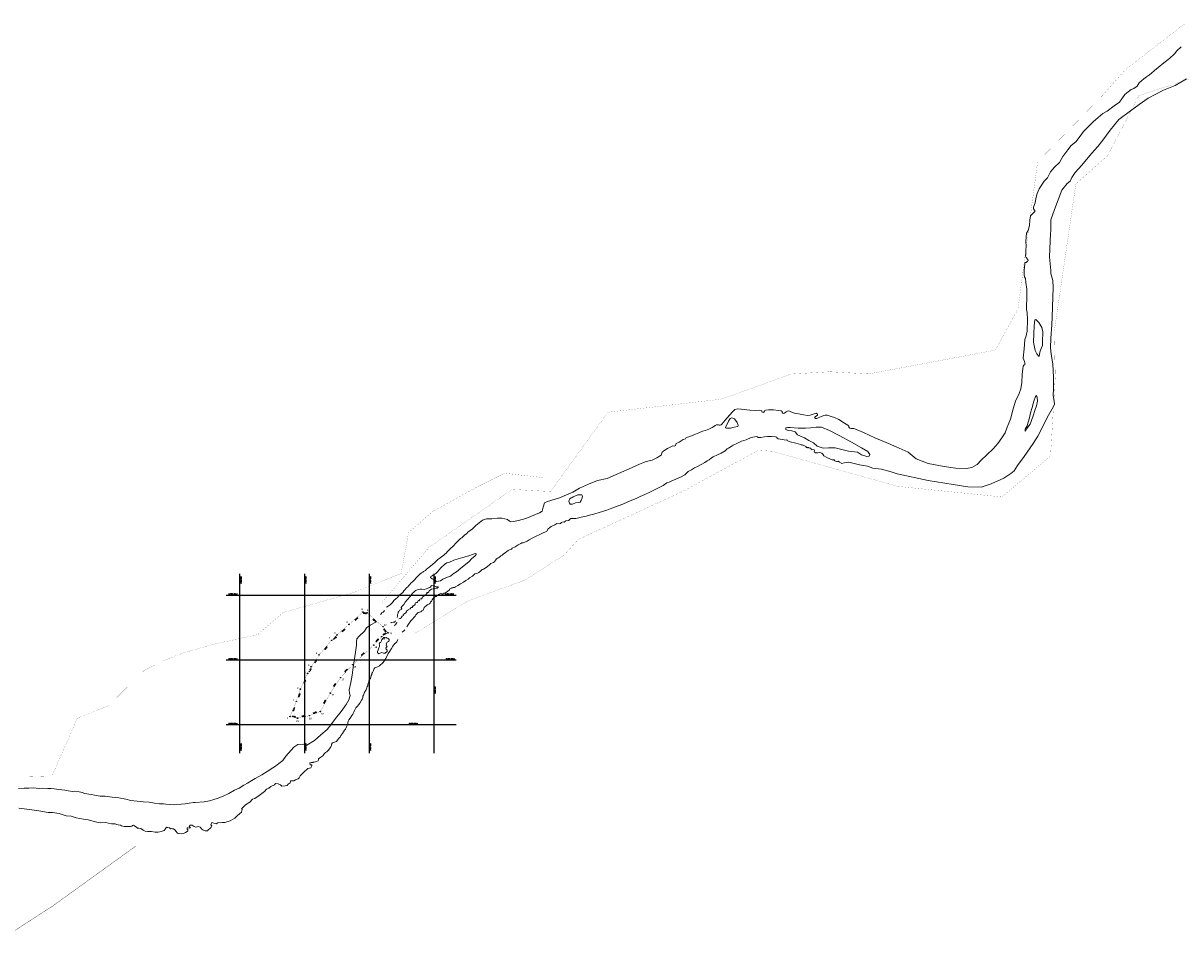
# Model space of a CAD drawing. Header units: metres. Extents: x 347609 to 404409, y 8547781 to 8605413.
# Tile 14 of 39: x 369866 to 371654, y 8558845 to 8560284. Entities that reach past the tile are written whole.
import ezdxf
from ezdxf.enums import TextEntityAlignment as Align

# ---------------------------------------------------------------- set-up
doc = ezdxf.new("R2010")
doc.units = ezdxf.units.M
doc.linetypes.add('CONTINUO', pattern=[0])
doc.layers.add('01. RIO', color=7, linetype='Continuous', lineweight=5, true_color=0x2776bb)
for name, color, linetype in [('DISTANCIA', 7, 'Continuous'), ('T-GRILLA', 9, 'Continuous'), ('T-TEXTO COORD', 7, 'Continuous'), ('VERTICES', 244, 'Continuous')]:
    doc.layers.add(name, color=color, linetype=linetype)
doc.layers.add('LIMITES CONTRUCTIVO', color=40, linetype='Continuous', true_color=0xffbf00)
doc.layers.add('PREDIOS INSCRITOS EN LA BASE GRAFICA REGISTRAL (HUAURA) NOMBRE', color=7, linetype='Continuous', true_color=0xfffff0)
doc.styles.add('Coord_texto', font='romans.shx', dxfattribs={"height": 2})
doc.styles.add('ROMANS', font='romans.shx')
doc.styles.add('VERTICES', font='sanssb__.ttf')

# ---------------------------------------------------------------- blocks, each defined once
blk = doc.blocks.new('REIORORI')
at = {"layer": '01. RIO', "color": 152, "lineweight": 15, "true_color": 0x2776bb, "flags": 128}
for points in [[(370427.1, 8559381.7), (370429.3, 8559383.4), (370432.3, 8559385.5), (370436.3, 8559389.3), (370438.4, 8559391.9), (370441.4, 8559394.9), (370444, 8559396.9), (370445.3, 8559398.9), (370447.8, 8559401.5), (370449.9, 8559403), (370451.9, 8559404.7), (370453.8, 8559407.2), (370455.6, 8559409), (370457.5, 8559411.1), (370458.3, 8559412.2), (370459.7, 8559413.3), (370461.4, 8559415.1), (370463.1, 8559417), (370464.6, 8559418.8), (370467.1, 8559420.9), (370468.6, 8559422.6), (370470.5, 8559424.7), (370472.5, 8559427.3), (370474.5, 8559429.1), (370476.6, 8559431.1), (370477.9, 8559432.3), (370480.8, 8559434.7), (370482.9, 8559435.8), (370483.8, 8559437), (370487, 8559438.3), (370488.9, 8559440.6), (370490.2, 8559441.5), (370492.6, 8559443.6), (370495.1, 8559445.5), (370498, 8559448), (370502, 8559451.4), (370503.6, 8559452.9), (370506.2, 8559455.3), (370509.4, 8559457.5), (370512.5, 8559460), (370514.8, 8559461.8), (370517.2, 8559463.9), (370518.9, 8559465.3), (370521.2, 8559468.1), (370525.3, 8559471.9), (370530.4, 8559476.8), (370534.1, 8559480.6), (370536, 8559482.9), (370538.9, 8559485.8), (370541, 8559487.8), (370543.1, 8559489.2), (370547.1, 8559492.9), (370550.8, 8559495.9), (370552.6, 8559497.9), (370559.5, 8559503.1), (370564.8, 8559508), (370575, 8559516.2), (370581.3, 8559518.1), (370589.6, 8559518.4), (370598.3, 8559519.3), (370605, 8559519.5), (370609.7, 8559518.5), (370613.8, 8559517.2), (370616.8, 8559514.7), (370619, 8559513.5), (370623.2, 8559514.2), (370630.5, 8559515.7), (370641.9, 8559519), (370663.2, 8559527.6), (370667.3, 8559530.1), (370668.9, 8559536.5), (370670.9, 8559543), (370675.6, 8559545.3), (370694.2, 8559550.9), (370714.7, 8559559.7), (370724.9, 8559565.8), (370738.9, 8559572.1), (370753, 8559577.5), (370767.5, 8559580.7), (370785.1, 8559588.1), (370806.3, 8559597.6), (370817.4, 8559602.9), (370822.8, 8559604.8), (370826.2, 8559606.4), (370830.7, 8559607.6), (370837.2, 8559608.9), (370844.5, 8559612.8), (370851.2, 8559616.8), (370852.8, 8559621.1), (370855.1, 8559623.4), (370861.1, 8559627.2), (370867.3, 8559630.1), (370869, 8559631), (370871.4, 8559630.8), (370873, 8559631.7), (370873.9, 8559633.4), (370874.4, 8559634.5), (370878.8, 8559636.8), (370885.2, 8559640.8), (370888.8, 8559642.1), (370889.8, 8559643.7), (370893.6, 8559644.9), (370898.2, 8559646.5), (370904.2, 8559649.3), (370909.1, 8559651), (370915, 8559653.6), (370919.5, 8559654.9), (370924.5, 8559656.9), (370929.9, 8559659.3), (370932.4, 8559661), (370934.4, 8559662.4), (370936.7, 8559663.4), (370938.7, 8559663.7), (370939.7, 8559663.6), (370940.5, 8559662.9), (370942.1, 8559663.2), (370943.6, 8559663.3), (370944.8, 8559664.7), (370950.1, 8559670.8), (370956.7, 8559678.6), (370962, 8559684.2), (370965.1, 8559687.3), (370969.3, 8559688.3), (370974.8, 8559687.9), (370988.2, 8559686.2), (370996.1, 8559685.9), (371003.2, 8559686), (371006.7, 8559685.2), (371006.6, 8559683.5), (371008.5, 8559682.7), (371009.7, 8559683.3), (371010.6, 8559684.7), (371011.4, 8559685.8), (371013, 8559686.4), (371016.7, 8559686.7), (371024.7, 8559686.5), (371032.5, 8559685.9), (371036.3, 8559685.4), (371038, 8559684.2), (371038, 8559682.7), (371038.9, 8559681.7), (371040.5, 8559681.1), (371041.6, 8559681.8), (371044.1, 8559683.7), (371047, 8559684.9), (371049.5, 8559684.6), (371051.3, 8559683.4), (371054.3, 8559682.6), (371057.9, 8559680.9), (371063, 8559680.4), (371070.7, 8559679.2), (371077.4, 8559678.1), (371081.2, 8559678.5), (371086.1, 8559680), (371088.8, 8559681.1), (371090.6, 8559681.3), (371092.4, 8559680), (371092.5, 8559678.7), (371092.2, 8559677.7), (371089.6, 8559676.4), (371088.5, 8559675.4), (371088.5, 8559674.4), (371089.3, 8559673.1), (371091.3, 8559673.5), (371093.6, 8559674.3), (371096.4, 8559675.6), (371102.5, 8559677.9), (371104.5, 8559678.6), (371107.6, 8559678.4), (371113.5, 8559676.6), (371118.6, 8559675), (371125.4, 8559671.8), (371134.3, 8559666), (371139.6, 8559662.8), (371140.7, 8559661.6), (371140.9, 8559659.9), (371142.4, 8559658.5), (371144.7, 8559657.9), (371147.1, 8559657.7), (371148.5, 8559658), (371150.1, 8559657.2), (371163.7, 8559651.5), (371181.3, 8559643.4), (371198.4, 8559636.3), (371214, 8559629.4), (371232.4, 8559621.5), (371244.8, 8559611.2), (371263.7, 8559603.6), (371288.4, 8559599), (371305.5, 8559596.4), (371322.9, 8559595.9), (371331, 8559597.4), (371339.4, 8559602), (371345.2, 8559609.1), (371354, 8559617.1), (371364, 8559626.7), (371370.9, 8559634.8), (371377.3, 8559643.3), (371382.3, 8559651.4), (371385.4, 8559660), (371390.8, 8559672.5), (371394.8, 8559688.4), (371398.5, 8559700.3), (371403.8, 8559712.1), (371406.7, 8559719.3), (371408.2, 8559729.1), (371408.9, 8559741.3), (371409.7, 8559750.2), (371410.4, 8559754), (371411.2, 8559755.5), (371412.6, 8559756.4), (371412.9, 8559757.9), (371412.9, 8559759.5), (371412.1, 8559761.6), (371410.4, 8559766.3), (371411.8, 8559780.9), (371412.3, 8559787.5), (371413, 8559795.1), (371415, 8559800.9), (371416.2, 8559808.1), (371417.1, 8559825.7), (371416.6, 8559836.9), (371415.3, 8559841.8), (371415.5, 8559849.7), (371416.1, 8559856.1), (371415.9, 8559873.2), (371414.4, 8559883.3), (371413.6, 8559889.7), (371412.1, 8559892.3), (371411.5, 8559895.9), (371411.5, 8559901.9), (371412.7, 8559912.8), (371413.3, 8559914.2), (371415, 8559914.5), (371416.7, 8559916.2), (371417.9, 8559917.1), (371417.5, 8559918.7), (371415, 8559922.1), (371413.7, 8559924.1), (371414.2, 8559926.8), (371414.3, 8559933.1), (371414.6, 8559939.5), (371414.3, 8559946.8), (371414.6, 8559953.6), (371415.4, 8559959.8), (371417.9, 8559963.8), (371419.8, 8559971.4), (371420.7, 8559979.7), (371421.6, 8559986.2), (371424.9, 8559990.1), (371428.5, 8559993.5), (371428.8, 8559993.8), (371427.4, 8559995.9), (371426.1, 8559997.2), (371426.3, 8559999.9), (371428.5, 8560006.3), (371429.9, 8560013.4), (371431.8, 8560020.7), (371434.9, 8560028.1), (371442.7, 8560039.7), (371447.7, 8560044.9), (371452.2, 8560054.3), (371458.5, 8560061.5), (371466.2, 8560068.8), (371471.6, 8560078), (371479.4, 8560088.3), (371484.3, 8560095.2), (371491.6, 8560100.6), (371498, 8560109.3), (371503.5, 8560116.7), (371511.1, 8560124.5), (371518.5, 8560131.7), (371526, 8560138.1), (371533.2, 8560144.5), (371539.8, 8560148), (371550.9, 8560156.1), (371558.8, 8560161.9), (371562.8, 8560167.1), (371567.4, 8560173.7), (371572.6, 8560178.2), (371577, 8560181.4), (371581, 8560183.1), (371586.1, 8560186.8), (371589.4, 8560191.9), (371596.4, 8560197.9), (371600.9, 8560201.1), (371605.2, 8560204), (371608.3, 8560207), (371613.3, 8560210.9), (371618.5, 8560215.4), (371627.7, 8560222.9), (371636, 8560229.4), (371643.7, 8560236.5), (371647.7, 8560241.3), (371654.1, 8560247.6)], [(370458.5, 8559351.5), (370461, 8559355.5), (370464.7, 8559360.9), (370467.6, 8559363.9), (370469, 8559366.1), (370471, 8559367.8), (370472.4, 8559370), (370474.1, 8559372), (370475.9, 8559373.4), (370477.7, 8559374.3), (370479.8, 8559374.7), (370481.6, 8559376.1), (370483.3, 8559377.4), (370484.4, 8559379.9), (370485, 8559381.5), (370488.7, 8559384.6), (370490.9, 8559385.9), (370493.3, 8559386.9), (370494.3, 8559387.9), (370495, 8559389.8), (370496.6, 8559391.2), (370497.5, 8559393.3), (370500.1, 8559396.7), (370502.5, 8559398.1), (370503.7, 8559398.4), (370506, 8559400.4), (370508.5, 8559402), (370510.7, 8559402.8), (370512.3, 8559402.5), (370512.8, 8559401.9), (370513.8, 8559402.1), (370514.6, 8559402.7), (370516.1, 8559403.6), (370518.6, 8559404.7), (370520.9, 8559406.2), (370522.1, 8559406.9), (370523.8, 8559408.1), (370524.4, 8559408.8), (370524.7, 8559410.4), (370526.7, 8559411.2), (370527.6, 8559411.3), (370528.5, 8559411.5), (370529.7, 8559412.2), (370530.9, 8559412.2), (370532, 8559412.4), (370533.4, 8559413.4), (370536.8, 8559415.1), (370541.3, 8559417.8), (370545.9, 8559420.3), (370549.2, 8559423.2), (370552.9, 8559425.3), (370555.1, 8559427), (370559.5, 8559429.7), (370563.5, 8559433.1), (370567.3, 8559434.3), (370569.4, 8559435.6), (370572.5, 8559438), (370574.4, 8559439.8), (370576.5, 8559440.5), (370582.2, 8559444.3), (370586.9, 8559448.5), (370588, 8559449.4), (370590.5, 8559450.2), (370592.3, 8559450.8), (370594.3, 8559452.3), (370594.9, 8559453.9), (370595.5, 8559455.2), (370596.9, 8559456.3), (370598.5, 8559457.4), (370599.6, 8559457.9), (370601.3, 8559459.2), (370602.6, 8559459.9), (370603.6, 8559460.9), (370605.4, 8559462.1), (370607.7, 8559464), (370610.1, 8559465.8), (370612.9, 8559467.6), (370615, 8559469.3), (370616.7, 8559470.4), (370619.7, 8559471.7), (370621, 8559473.2), (370625.6, 8559475.3), (370630.3, 8559478.4), (370634.4, 8559480.4), (370635.9, 8559481.1), (370638.1, 8559481.4), (370643.9, 8559484), (370647.3, 8559485.7), (370652, 8559488.2), (370657.8, 8559491.3), (370662.8, 8559493.6), (370666.8, 8559495.9), (370674.3, 8559499.2), (370676.8, 8559502.9), (370681.1, 8559506.5), (370686.7, 8559509.2), (370690.2, 8559511), (370693.3, 8559510.7), (370695.7, 8559511.1), (370697.3, 8559512.7), (370699.5, 8559513.5), (370701.1, 8559513.4), (370703.7, 8559515), (370708.4, 8559515.6), (370709.7, 8559517.3), (370711.8, 8559518.6), (370715.9, 8559518.9), (370719.1, 8559518.6), (370722.1, 8559519.2), (370727.7, 8559520.7), (370735.3, 8559522.5), (370740.6, 8559523.8), (370744.3, 8559524.8), (370748.5, 8559525.8), (370755.2, 8559528), (370767, 8559531.7), (370774.9, 8559534.7), (370784.5, 8559538.2), (370791.9, 8559541.2), (370799.5, 8559544.5), (370808.2, 8559548.2), (370812.3, 8559549.9), (370818.9, 8559553), (370825.7, 8559555.9), (370832.8, 8559559.2), (370838.5, 8559562.1), (370847.1, 8559566.2), (370854.3, 8559569.8), (370859.6, 8559573.7), (370863.7, 8559575.2), (370867.8, 8559576.9), (370873.7, 8559579.4), (370880.8, 8559582.6), (370887.4, 8559586.4), (370893, 8559591.3), (370898.2, 8559593.9), (370902.5, 8559597.2), (370907.2, 8559599.3), (370914, 8559602.8), (370918.4, 8559605.5), (370922.3, 8559608.1), (370925.3, 8559609.7), (370928.9, 8559612.5), (370931.6, 8559614.1), (370938.3, 8559617.3), (370943.7, 8559619.8), (370949.7, 8559623.2), (370953, 8559626.3), (370955.1, 8559627.6), (370959.4, 8559629.8), (370962.5, 8559631.9), (370968.9, 8559635.2), (370975, 8559638.1), (370982.5, 8559640.4), (370990.2, 8559644.1), (370998.4, 8559645.7), (371000, 8559645.1), (371000.7, 8559643.7), (371004.9, 8559643.9), (371010.9, 8559645), (371015.3, 8559645.3), (371021.3, 8559645.5), (371027.5, 8559645.2), (371029.5, 8559644.3), (371029.5, 8559643.3), (371031.9, 8559641.7), (371040.9, 8559640.1), (371043.9, 8559639.7), (371045.4, 8559640.3), (371046.4, 8559639.9), (371046.6, 8559638.6), (371050.4, 8559637.5), (371059.3, 8559635.2), (371066.1, 8559633.4), (371068.1, 8559632.3), (371068.8, 8559632.6), (371070.6, 8559632.2), (371071.4, 8559631.6), (371074.3, 8559630.1), (371075.5, 8559628.6), (371076.6, 8559628.2), (371077, 8559628.6), (371078.8, 8559628.6), (371079.4, 8559628), (371080.5, 8559627.7), (371081.5, 8559627.6), (371082.3, 8559626.9), (371082.8, 8559625.7), (371084.5, 8559625.1), (371086.6, 8559625.2), (371087.4, 8559625.1), (371087.7, 8559624), (371087.3, 8559622.5), (371088, 8559621.3), (371089.7, 8559620.2), (371093.2, 8559620.5), (371095.9, 8559620.8), (371099.1, 8559619.8), (371100.6, 8559618), (371102.1, 8559615.5), (371108.1, 8559612.4), (371115.2, 8559609.5), (371117.5, 8559609.7), (371118.2, 8559609.8), (371118.3, 8559608.9), (371119.5, 8559607.7), (371122, 8559606.8), (371123.6, 8559606.7), (371124.5, 8559607.3), (371126.7, 8559606.1), (371130.2, 8559603.8), (371133.5, 8559604.9), (371141.2, 8559606.1), (371157.4, 8559601.6), (371170, 8559599.5), (371177.9, 8559596.8), (371191.3, 8559594.9), (371206.2, 8559591), (371215.5, 8559587.9), (371263.5, 8559577.7), (371302.3, 8559571.6), (371324.8, 8559567.7), (371345.3, 8559567.4), (371360.7, 8559572.2), (371380.3, 8559581.2), (371391.2, 8559588.2), (371396.3, 8559592.4), (371401.2, 8559600.8), (371411.9, 8559614.7), (371425.7, 8559634.8), (371432.8, 8559645.8), (371443.6, 8559666.9), (371447.1, 8559674.8), (371456.9, 8559692.1), (371458.7, 8559695.7), (371458.3, 8559699.9), (371456.3, 8559708.7), (371457.3, 8559718.5), (371456.9, 8559736.6), (371456.1, 8559757.9), (371453.5, 8559772.8), (371452.5, 8559782.7), (371452.9, 8559797.4), (371454.5, 8559817.9), (371454.9, 8559829.7), (371455.3, 8559845.7), (371456.3, 8559875.6), (371456.1, 8559886.3), (371453.1, 8559897.1), (371452.7, 8559902), (371450.9, 8559922.3), (371451.3, 8559935.4), (371452.3, 8559959.1), (371452.7, 8559963.2), (371453.1, 8559980.3), (371458.4, 8559996.4), (371470, 8560026.2), (371478.1, 8560036.4), (371482.7, 8560039.8), (371485.3, 8560045.5), (371490.3, 8560053.1), (371500.6, 8560064.9), (371515.8, 8560082.9), (371525.7, 8560093.5), (371533.4, 8560103.2), (371544.4, 8560118.6), (371558.2, 8560135.3), (371575.9, 8560148.5), (371589.4, 8560158.5), (371603.3, 8560168.4), (371626.8, 8560180.4), (371644.8, 8560187.8), (371662.5, 8560198.1)], [(370443.2, 8559366.1), (370443.7, 8559368.2), (370444, 8559370.3), (370444.7, 8559372.4), (370445.1, 8559374), (370445.8, 8559375.1), (370447.1, 8559377), (370448.7, 8559377.8), (370450.1, 8559378.4), (370450.4, 8559379.2), (370449.6, 8559380.7), (370449.5, 8559381.5), (370451.1, 8559383.4), (370453.4, 8559386.2), (370455.9, 8559389.8), (370459.3, 8559393.7), (370462.8, 8559397.7), (370465, 8559400.3), (370466.1, 8559401.9), (370467, 8559403.3), (370468.6, 8559404.6), (370470.5, 8559406.8), (370472, 8559407.8), (370473.1, 8559408), (370475.6, 8559409.1), (370479.1, 8559409.8), (370481.6, 8559409.9), (370485, 8559409.3), (370488.4, 8559410.3), (370490.5, 8559411.3), (370493.9, 8559412), (370495.1, 8559413.3), (370495.2, 8559414.5), (370496.7, 8559415.3), (370499.2, 8559414.6), (370500.4, 8559414.9), (370502.3, 8559414), (370504, 8559413.5), (370506.4, 8559413.5), (370506.9, 8559412.9), (370506.5, 8559412.3), (370505, 8559411.3), (370502.9, 8559411.4), (370498.7, 8559410.4), (370496.2, 8559409.9), (370494.6, 8559408.7), (370492.6, 8559406.9), (370492.1, 8559405.5), (370491, 8559404.7), (370489.4, 8559404.3), (370489.5, 8559402.9), (370488.5, 8559402.4), (370487.9, 8559402.1), (370487.2, 8559400.5), (370485.5, 8559399.9), (370484.4, 8559398.6), (370483.1, 8559398), (370482.2, 8559397.4), (370481.7, 8559395.8), (370481.1, 8559394.8), (370480, 8559394.5), (370478, 8559393.9), (370477.9, 8559393.2), (370478.1, 8559391.9), (370477.4, 8559391.7), (370476.2, 8559391.9), (370475.7, 8559392.1), (370475.1, 8559391.3), (370475.1, 8559390.3), (370474.9, 8559389.3), (370473.4, 8559389.1), (370471.5, 8559388.3), (370471.3, 8559387.5), (370471.3, 8559386.6), (370471.2, 8559385.8), (370469.9, 8559385.2), (370469, 8559384.2), (370468.1, 8559383.6), (370466.7, 8559383.2), (370466.8, 8559382.4), (370466.8, 8559381.2), (370466, 8559381.1), (370465.1, 8559381.3), (370464, 8559380.6), (370464.1, 8559379.8), (370463.6, 8559379.3), (370461.7, 8559378.6), (370460.3, 8559378), (370460, 8559377.3), (370459.9, 8559376.6), (370458.6, 8559376.4), (370457.9, 8559376), (370458, 8559374.8), (370457, 8559374.2), (370456.1, 8559372.7), (370455.3, 8559371.9), (370454.1, 8559371.9), (370453.9, 8559371.1), (370452.5, 8559370.5), (370452.9, 8559369), (370452.3, 8559368.6), (370451, 8559368.1), (370449.9, 8559366.4), (370449.4, 8559365.2), (370448, 8559364.3), (370445.7, 8559363.6)], [(370417.7, 8559370.3), (370418.5, 8559371.4), (370419.4, 8559372.3), (370419.6, 8559372.9), (370419.7, 8559373.6), (370420.4, 8559373.7), (370421.6, 8559373.9), (370422.9, 8559375.3), (370423.9, 8559376.8)], [(369858.6, 8559101.8), (369867.3, 8559102.4), (369874.2, 8559102.4), (369881.3, 8559102.7), (369890.6, 8559101.9), (369896.1, 8559102.2), (369903.8, 8559101.9), (369908.7, 8559101.8), (369913.4, 8559101.1), (369920.6, 8559100), (369929.9, 8559099.1), (369935.3, 8559098), (369942.1, 8559097.2), (369944.7, 8559097.7), (369952.3, 8559096.7), (369957.2, 8559095.8), (369960.3, 8559093.9), (369963.8, 8559093.3), (369967.1, 8559093), (369971.3, 8559092.5), (369975.8, 8559091.5), (369984.5, 8559090.1), (369992.2, 8559090), (370003.2, 8559088.2), (370013.6, 8559087.1), (370024.3, 8559085.1), (370032.1, 8559083), (370041.8, 8559082.1), (370050.8, 8559081.2), (370060.4, 8559080.4), (370068.7, 8559079.3), (370076.1, 8559078.3), (370082.6, 8559078), (370086.2, 8559077.7), (370092.6, 8559077.1), (370100, 8559076.3), (370109.5, 8559077.4), (370115.8, 8559078), (370122.2, 8559079.3), (370128.8, 8559080.2), (370131.5, 8559080.2), (370145.2, 8559081), (370153.7, 8559082.6), (370160.3, 8559084.9), (370165.5, 8559086.2), (370174.5, 8559089.8), (370183.2, 8559093.9), (370192, 8559098.9), (370199.1, 8559102.4), (370206.5, 8559106.8), (370212.2, 8559110.1), (370219.1, 8559114.2), (370224.1, 8559117), (370234.4, 8559122.8), (370242.6, 8559128.1), (370251.4, 8559133.6), (370255.3, 8559136.4), (370260.8, 8559140.2), (370267, 8559145.2), (370271.5, 8559151.9), (370284, 8559165.6), (370290, 8559169.7), (370299, 8559170.3), (370304, 8559168.9), (370315.5, 8559175.8), (370325.4, 8559184.5), (370335.2, 8559192.7), (370340.7, 8559200.1), (370348.1, 8559210), (370357.1, 8559220.7), (370364.5, 8559231.6), (370368.9, 8559238.5), (370370.8, 8559245.6), (370369.5, 8559248.9), (370369.2, 8559254), (370371.9, 8559265.6), (370374, 8559277), (370375, 8559284.9), (370377.1, 8559299), (370379.1, 8559312.4), (370380.7, 8559322.9), (370380.5, 8559328.5), (370381, 8559332.8), (370384.6, 8559337), (370392.7, 8559344.9), (370396.2, 8559350), (370401.5, 8559354.1), (370411.6, 8559359.1)], [(370433.4, 8559357.8), (370434.1, 8559358.3), (370437.1, 8559358.6), (370439, 8559358.9), (370440.5, 8559359.5), (370440.8, 8559360.6)], [(370443, 8559358.6), (370442.4, 8559357), (370441.4, 8559355.6), (370440.4, 8559354.9), (370439.5, 8559353.7), (370439.3, 8559352.9)], [(369858.8, 8559071.2), (369875.4, 8559069.2), (369890.1, 8559067.2), (369904.3, 8559064.4), (369911.1, 8559064.5), (369921.1, 8559063.3), (369931.9, 8559059.4), (369939.9, 8559059), (369947.6, 8559056.5), (369958.8, 8559054.3), (369966, 8559053.1), (369979.6, 8559049.5), (369985.8, 8559048.7), (369993, 8559049.2), (370002.3, 8559047.4), (370008, 8559047.1), (370009.9, 8559046), (370012.5, 8559045.6), (370016.1, 8559045.3), (370017.4, 8559043.9), (370021.6, 8559043.1), (370031.3, 8559043), (370033.5, 8559043.5), (370034.8, 8559044.5), (370035.9, 8559044.9), (370037.8, 8559043.8), (370041.4, 8559041.3), (370042.4, 8559040.6), (370044.4, 8559040.2), (370047.5, 8559039.8), (370050.9, 8559037.6), (370054, 8559035.6), (370057.7, 8559035.5), (370064.1, 8559035.4), (370069.5, 8559034.4), (370074.3, 8559034.3), (370079, 8559035.1), (370083.5, 8559036.8), (370085, 8559038.9), (370085.8, 8559040.7), (370087.3, 8559041.8), (370088.3, 8559041.7), (370089.3, 8559041.3), (370091.5, 8559040.9), (370093.3, 8559039.6), (370095, 8559039.9), (370096.5, 8559039.4), (370098, 8559039.3), (370100.2, 8559038), (370101.8, 8559035.2), (370103.5, 8559033.2), (370105, 8559032.3), (370109.5, 8559031.9), (370113.1, 8559032.3), (370116.2, 8559033.8), (370119.2, 8559035.2), (370119.9, 8559035.9), (370119.8, 8559037.8), (370119, 8559039.1), (370118.9, 8559040.4), (370118.9, 8559041.1), (370120.1, 8559041), (370122.7, 8559040.5), (370124.1, 8559041), (370123.2, 8559042.1), (370122.2, 8559043), (370123.4, 8559044.9), (370124, 8559045.3), (370125.3, 8559045.3), (370126.8, 8559045.2), (370129.9, 8559043), (370132.2, 8559042.1), (370134.3, 8559042.4), (370136.3, 8559042.8), (370138.9, 8559041.9), (370141.4, 8559039.1), (370143, 8559037.8), (370146.8, 8559036.5), (370150.6, 8559036.1), (370152, 8559038.5), (370154.8, 8559040.2), (370156.1, 8559042.2), (370157.1, 8559044.2), (370155.5, 8559045.6), (370156.1, 8559047.3), (370157.3, 8559049), (370160.3, 8559048.2), (370162.9, 8559047.5), (370164, 8559047.2), (370166.2, 8559048.6), (370173.1, 8559049.4), (370177.4, 8559049.1), (370185.2, 8559051.6), (370192.7, 8559055.7), (370196.6, 8559060), (370202.8, 8559065.1), (370204.2, 8559069.1), (370203.3, 8559069.6), (370202.8, 8559069.7), (370203.7, 8559071.6), (370207.2, 8559074.2), (370209, 8559076.6), (370215.6, 8559080.5), (370219.8, 8559085.1), (370223.7, 8559086.3), (370230.2, 8559090.9), (370238.2, 8559096.9), (370241.4, 8559100.9), (370245.1, 8559102), (370248, 8559104.7), (370253.8, 8559107.6), (370255.6, 8559109.5), (370259.4, 8559108.8), (370262.9, 8559107.2), (370265.4, 8559105.4), (370270.6, 8559105.8), (370273.5, 8559106.4), (370274.9, 8559108.4), (370278.3, 8559110.4), (370278.6, 8559113.5), (370281.9, 8559113.6), (370283.7, 8559113.5), (370286.3, 8559115), (370290.6, 8559116.8), (370292.2, 8559118.1), (370293.4, 8559121.1), (370300.2, 8559128.1), (370303.8, 8559131.1), (370305.4, 8559132.7), (370307.8, 8559132.9), (370310, 8559133.8), (370311.5, 8559137), (370311.5, 8559138.5), (370308.8, 8559138.4), (370308.6, 8559141.4), (370310.4, 8559141.7), (370313.1, 8559142), (370313.4, 8559142.4), (370315.2, 8559142.2), (370317.2, 8559142.8), (370318.6, 8559143.6), (370321.2, 8559144.6), (370321.6, 8559146.3), (370321.9, 8559147.7), (370324.1, 8559149.3), (370327.2, 8559151), (370328.3, 8559152.1), (370330.8, 8559155.2), (370332.7, 8559157.4), (370334.8, 8559158.3), (370337.4, 8559161.2), (370340.9, 8559165.9), (370342.1, 8559168), (370342, 8559170.2), (370343.7, 8559172.3), (370347.9, 8559173.6), (370349.9, 8559174.2), (370350.6, 8559175.9), (370352.6, 8559178.6), (370354.3, 8559180.4), (370355.8, 8559181.8), (370356.5, 8559183.5), (370358.7, 8559186.5), (370362.2, 8559191.8), (370363.6, 8559193.3), (370365.3, 8559197.1), (370366.5, 8559200.2), (370367.3, 8559201.4), (370367.3, 8559203.4), (370367.7, 8559205.5), (370368.8, 8559208), (370370.8, 8559210.5), (370373.5, 8559214.4), (370374.8, 8559216.8), (370376.4, 8559219.5), (370377.4, 8559222), (370379.5, 8559226.1), (370382.1, 8559229.1), (370383.6, 8559231), (370385.6, 8559233.6), (370388.1, 8559238.1), (370389.6, 8559240.3), (370390.1, 8559242.1), (370390.4, 8559243.6), (370390.5, 8559244.5), (370391.2, 8559245.9), (370391.9, 8559247.6), (370392.4, 8559248.8), (370392.8, 8559250.6), (370394.2, 8559252.6), (370395.2, 8559253.5), (370395.6, 8559254.2), (370395.9, 8559255.7), (370396.3, 8559257.3), (370397.2, 8559259.5), (370398, 8559260.3), (370398.2, 8559262.2), (370398.8, 8559264.6), (370399.4, 8559266.6), (370399.7, 8559268.2), (370400.9, 8559270.7), (370402.2, 8559272.2), (370402.5, 8559273.8), (370403.4, 8559276.1), (370404, 8559277.9), (370404.3, 8559279.3), (370405.4, 8559281.1), (370406.6, 8559284.1), (370407.3, 8559286.2), (370408.8, 8559288.1), (370412.1, 8559289), (370416, 8559291.1), (370421.7, 8559296.3), (370425.7, 8559302.8), (370429.3, 8559310.1), (370432.1, 8559313.8), (370434.6, 8559317.9), (370436.8, 8559321.5), (370439.3, 8559325), (370441.5, 8559326.6), (370442.8, 8559328.5), (370444.3, 8559332)], [(370451.1, 8559343.1), (370453.5, 8559345.1), (370455.1, 8559346.7)]]:
    blk.add_lwpolyline(points, dxfattribs=at)
for points in [[(371435.1, 8559769.3), (371435.8, 8559776), (371437.9, 8559781.3), (371440.2, 8559786.3), (371440.2, 8559795.5), (371440.6, 8559803.5), (371440.8, 8559807), (371439.2, 8559814), (371434.2, 8559821.7), (371430, 8559826.1), (371428.3, 8559825.7), (371427.4, 8559816.6), (371426.8, 8559804), (371426.2, 8559791.2), (371428.9, 8559778.6), (371431.2, 8559773), (371433.7, 8559769.9), (371434.4, 8559769.5), (371434.9, 8559769.2)], [(371413.8, 8559653.7), (371416, 8559657.9), (371421.2, 8559664.5), (371425.4, 8559677.3), (371428.4, 8559685.7), (371430.7, 8559693.1), (371432.1, 8559699.9), (371431.7, 8559705.8), (371430.7, 8559708.7), (371429, 8559707.3), (371426.6, 8559700.2), (371423.9, 8559690.5), (371421.4, 8559682.1), (371420.1, 8559674.2), (371418, 8559667.8), (371416.3, 8559661.9), (371413.3, 8559656.7), (371413.5, 8559654)], [(370950.4, 8559660), (370952.3, 8559663.6), (370955.1, 8559669.2), (370957.5, 8559673.5), (370960.4, 8559674.4), (370964.2, 8559672.7), (370968.3, 8559667.2), (370969.9, 8559662.9), (370969.3, 8559660.8), (370964, 8559660), (370958.3, 8559658.4), (370953.7, 8559658.2), (370951.8, 8559658.4), (370950.4, 8559659), (370950.3, 8559659.5)], [(371050.2, 8559659.4), (371062.9, 8559658.5), (371074, 8559658.5), (371081.8, 8559659.1), (371090.4, 8559660.1), (371098.5, 8559659.7), (371111.2, 8559654.7), (371126.1, 8559647.3), (371145.3, 8559636.5), (371160.5, 8559628.1), (371170.2, 8559622.2), (371173.2, 8559617.8), (371172.3, 8559615.3), (371168.6, 8559614.5), (371160.5, 8559617.2), (371154.4, 8559621.3), (371140.6, 8559623.1), (371119.9, 8559628), (371109.7, 8559628), (371101.4, 8559627.7), (371092, 8559630.6), (371086.2, 8559635.6), (371079, 8559639.2), (371072.5, 8559643.2), (371061.5, 8559648.3), (371057.8, 8559652.6), (371052.7, 8559654.5), (371047.1, 8559654.8), (371043.5, 8559656.2), (371043.5, 8559658.9), (371046.7, 8559659.4)], [(370712.1, 8559550.5), (370709.9, 8559549.3), (370708.6, 8559545.8), (370709.6, 8559542.7), (370710.8, 8559541), (370714.2, 8559541.2), (370719, 8559543), (370723.9, 8559543.6), (370726.2, 8559544.2), (370727.4, 8559546.7), (370729.3, 8559550.7), (370729.4, 8559553.3), (370728.5, 8559555.5), (370726.5, 8559555.6), (370722.3, 8559555.6), (370718.8, 8559554.1), (370715.2, 8559552.3), (370713.7, 8559551.2)], [(370496.4, 8559429.7), (370495.3, 8559429.3), (370494.9, 8559427.9), (370497.5, 8559425.6), (370502.2, 8559423.1), (370504.3, 8559421.6), (370510.3, 8559422.5), (370513.8, 8559425.3), (370519.6, 8559427.8), (370525.6, 8559429.8), (370529.9, 8559433.2), (370535.1, 8559436.3), (370541.6, 8559441.9), (370549.1, 8559447.9), (370554.6, 8559452.6), (370558.3, 8559456.7), (370563.8, 8559460.9), (370565.3, 8559463), (370565.4, 8559464.2), (370563.9, 8559464.7), (370559.6, 8559463.3), (370553.9, 8559460.9), (370544.8, 8559458.4), (370537.5, 8559456.4), (370530.7, 8559454.3), (370523.4, 8559451.1), (370520, 8559450.3), (370516.2, 8559447.8), (370511, 8559442.4), (370505.6, 8559436.5), (370502.3, 8559433.1), (370498.4, 8559431.2), (370497.6, 8559430.3)], [(370430.6, 8559332.3), (370429.5, 8559333.2), (370428.3, 8559333.8), (370427, 8559334.6), (370426.6, 8559334.9), (370425.4, 8559334.6), (370424.4, 8559334.4), (370424, 8559334.9), (370423.7, 8559335.1), (370422.8, 8559334.8), (370421.1, 8559333.3), (370419.8, 8559331.7), (370419, 8559329.7), (370418, 8559327.8), (370417.1, 8559327.3), (370416.1, 8559326.4), (370415.7, 8559325), (370416, 8559323.2), (370416.2, 8559322.2), (370416, 8559320.9), (370415.2, 8559319.2), (370413.9, 8559316.1), (370413.1, 8559313.3), (370413.2, 8559311.2), (370413.8, 8559310.6), (370414.9, 8559309.7), (370417, 8559310.7), (370419.9, 8559312), (370422, 8559310.8), (370425, 8559310.9), (370427.7, 8559313.3), (370427.8, 8559315.5), (370426.5, 8559316.8), (370425.8, 8559318.5), (370426.9, 8559319.9), (370427.5, 8559320.2), (370428, 8559321), (370427.3, 8559321.4), (370426.7, 8559321.8), (370426.4, 8559323.2), (370426.7, 8559324.5), (370427, 8559325.2), (370426.3, 8559326), (370427.3, 8559326.9), (370428, 8559328), (370429.1, 8559328.3), (370429.8, 8559328.8), (370430.4, 8559329.3), (370430.8, 8559330.7), (370430.9, 8559331.8)]]:
    blk.add_lwpolyline(points, close=True, dxfattribs=at)

msp = doc.modelspace()

# ---------------------------------------------------------------- linework, layer by layer
at = {"layer": 'LIMITES CONTRUCTIVO', "linetype": 'CONTINUO', "lineweight": -3, "const_width": 0.25, "flags": 128}
msp.add_lwpolyline([(370277.8, 8559212.9), (370287.6, 8559236.4), (370294, 8559255.2), (370304.9, 8559279.5), (370310.5, 8559289.8), (370322.6, 8559308.1), (370342.2, 8559330.7), (370350.4, 8559339), (370368.8, 8559355.2), (370390.3, 8559374.2), (370396.7, 8559373.1), (370421.4, 8559351.7), (370429.2, 8559342.2), (370419.4, 8559336.3), (370407.2, 8559323.2), (370374.8, 8559293.1), (370356, 8559273), (370340, 8559249), (370324.9, 8559220.7), (370307.8, 8559214.2), (370289.4, 8559210.4)], close=True, dxfattribs=at)
at = {"layer": 'PREDIOS INSCRITOS EN LA BASE GRAFICA REGISTRAL (HUAURA) NOMBRE', "color": 5, "true_color": 0x0000ff, "const_width": 0.15, "elevation": -999999}
for points in [[(371660.9, 8560284), (371568.2, 8560212.2), (371532.7, 8560172.2), (371432.5, 8560069.6), (371402.2, 8559842.8), (371367.2, 8559778.8), (371198.2, 8559747.1), (371171.4, 8559742.2), (371111.5, 8559745.5), (371051.9, 8559742), (370968.1, 8559711.7), (370942.1, 8559702.9), (370768.8, 8559682.9), (370680.2, 8559560.5), (370621, 8559563.8), (370492.3, 8559474), (370419.9, 8559389.2)], [(370470.2, 8559341.4), (370554.7, 8559392.4), (370641.1, 8559423.8), (370701.9, 8559463), (370723.4, 8559486.7), (370884.4, 8559560.6), (371001.1, 8559624.2), (371022, 8559622.8), (371216.7, 8559568.4), (371377.3, 8559552.1), (371452.5, 8559615.4), (371459.8, 8559737.8), (371458.2, 8559807.3), (371491.6, 8560035.6), (371540.5, 8560079.1), (371589, 8560172), (371682.2, 8560202.9)]]:
    msp.add_lwpolyline(points, dxfattribs=at)
at = {"layer": 'PREDIOS INSCRITOS EN LA BASE GRAFICA REGISTRAL (HUAURA) NOMBRE', "color": 5, "true_color": 0x0000ff}
for points, const_width in [([(369866.2, 8559119.4), (369910.1, 8559120.7), (369949.5, 8559210.4), (369997.5, 8559229.7), (370052.9, 8559284.4), (370080.3, 8559298.3), (370112.7, 8559311.1), (370158.1, 8559324.2), (370227.7, 8559339.4), (370267.2, 8559373.5), (370374.8, 8559404.1), (370449.5, 8559433.9), (370460.9, 8559497.2), (370498.7, 8559529.9), (370564.5, 8559566.3), (370609.2, 8559588.7), (370668, 8559582.1)], 0.15), ([(370040, 8559013), (370039.4, 8559012.6), (369911, 8558920), (369795, 8558845)], 0.5)]:
    msp.add_lwpolyline(points, dxfattribs=dict(at, const_width=const_width))
at = {"layer": 'T-GRILLA', "transparency": 33554623}
for p, q in [((370200, 8559433.4), (370200, 8559156.4)), ((370300, 8559433.4), (370300, 8559156.4)), ((370400, 8559433.4), (370400, 8559156.4)), ((370500, 8559433.4), (370500, 8559156.4)), ((370534.7, 8559400), (370179.2, 8559400)), ((370534.7, 8559300), (370179.2, 8559300)), ((370534.7, 8559200), (370179.2, 8559200))]:
    msp.add_line(p, q, dxfattribs=at)
at = {"layer": 'VERTICES', "color": 0}
for centre in [(370390.3, 8559374.2), (370396.7, 8559373.1), (370368.8, 8559355.2), (370421.4, 8559351.7), (370342.2, 8559330.7), (370350.4, 8559339), (370419.4, 8559336.3), (370429.2, 8559342.2), (370407.2, 8559323.2), (370322.6, 8559308.1), (370304.9, 8559279.5), (370310.5, 8559289.8), (370374.8, 8559293.1), (370356, 8559273), (370294, 8559255.2), (370340, 8559249), (370287.6, 8559236.4), (370277.8, 8559212.9), (370289.4, 8559210.4), (370307.8, 8559214.2), (370324.9, 8559220.7)]:
    msp.add_circle(centre, 0.4, dxfattribs=at)

# ---------------------------------------------------------------- block references
msp.add_blockref('REIORORI', (0, 0))

# ---------------------------------------------------------------- texts
at = {"layer": 'DISTANCIA', "style": 'ROMANS'}
for s, rotation, p in [('28.65', 41.4283, (370380.4, 8559363.7)), ('6.49', 350.7802, (370393.3, 8559372.4)), ('24.53', 41.4629, (370360.4, 8559346.1)), ('32.75', 319.0919, (370408.2, 8559361.5)), ('12.32', 309.406, (370424.4, 8559346.1)), ('11.58', 45.1699, (370347.2, 8559334)), ('17.96', 46.9491, (370412.4, 8559330.6)), ('11.43', 30.7743, (370423.7, 8559340.3)), ('29.97', 48.9805, (370333.3, 8559318.6)), ('21.91', 56.6304, (370317.6, 8559298.3)), ('44.19', 42.8694, (370390.1, 8559309.1)), ('11.76', 61.5167, (370308.8, 8559284.1)), ('27.56', 46.9524, (370364.5, 8559283.9)), ('26.62', 65.8597, (370300.6, 8559266.8)), ('28.81', 56.2463, (370346.9, 8559261.7)), ('19.88', 71.0245, (370292, 8559245.4)), ('25.44', 67.4915, (370283.8, 8559224.2)), ('32.09', 61.9324, (370331.3, 8559235.5)), ('11.84', 347.605, (370283.9, 8559212.8)), ('18.86', 11.6375, (370298.4, 8559213.5)), ('18.23', 21.0744, (370315.9, 8559218.6))]:
    msp.add_text(s, height=1.5, rotation=rotation, dxfattribs=at).set_placement(p, align=Align.MIDDLE)
at = {"layer": 'T-TEXTO COORD', "transparency": 33554623, "style": 'Coord_texto'}
for s, p in [('370 200 E', (370200.8, 8559429.4)), ('370 300 E', (370300.8, 8559429.4)), ('370 400 E', (370400.8, 8559429.4)), ('370 500 E', (370500.8, 8559429.4))]:
    msp.add_text(s, height=1.5, rotation=270, dxfattribs=at).set_placement(p, align=Align.BOTTOM_LEFT)
for s, p in [('8 559 400 N', (370183.2, 8559400.8)), ('8 559 300 N', (370183.2, 8559300.8)), ('8 559 200 N', (370183.2, 8559200.8))]:
    msp.add_text(s, height=1.5, dxfattribs=at).set_placement(p, align=Align.BOTTOM_LEFT)
for s, p in [('8 559 400 N', (370530.7, 8559400.8)), ('8 559 300 N', (370532.4, 8559300.8)), ('8 559 200 N', (370475.1, 8559200.8))]:
    msp.add_text(s, height=1.5, dxfattribs=at).set_placement(p, align=Align.BOTTOM_RIGHT)
for s, p in [('370 500 E', (370500.8, 8559248.3)), ('370 200 E', (370200.8, 8559160.4)), ('370 300 E', (370300.8, 8559160.4)), ('370 400 E', (370400.8, 8559160.4))]:
    msp.add_text(s, height=1.5, rotation=270, dxfattribs=at).set_placement(p, align=Align.BOTTOM_RIGHT)
at = {"layer": 'VERTICES', "color": 0, "style": 'VERTICES'}
for s, p in [('10', (370389, 8559378.5)), ('11', (370398.6, 8559377.2)), ('9', (370365.8, 8559358.6)), ('12', (370424.7, 8559354.8)), ('7', (370338.9, 8559333.8)), ('8', (370347.3, 8559342.2)), ('14', (370422.2, 8559332.8)), ('13', (370433.7, 8559341.4)), ('6', (370319, 8559310.8)), ('15', (370410.3, 8559320)), ('4', (370300.9, 8559281.5)), ('5', (370306.7, 8559292.1)), ('16', (370378, 8559289.9)), ('17', (370359.5, 8559270.2)), ('3', (370289.8, 8559256.8)), ('18', (370343.8, 8559246.7)), ('2', (370283.3, 8559238)), ('1', (370273.8, 8559210.8)), ('21', (370289.3, 8559205.9)), ('20', (370309.1, 8559209.8)), ('19', (370327.8, 8559217.3))]:
    msp.add_text(s, height=2.5, dxfattribs=at).set_placement(p, align=Align.MIDDLE)

doc.saveas('drawing.dxf')
